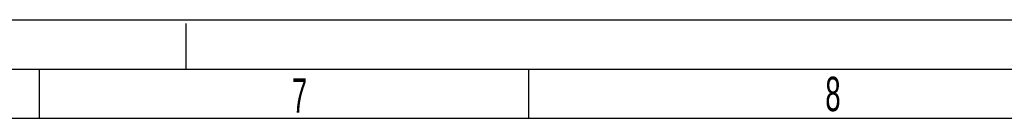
# Model space of a CAD drawing. Header units: millimetres. Extents: x 0 to 841, y 0 to 594.
# Tile 51 of 116: x 324 to 424, y 584 to 594. Entities that reach past the tile are written whole.
import ezdxf

# ---------------------------------------------------------------- set-up
doc = ezdxf.new("R2010")
doc.units = ezdxf.units.MM
doc.header["$LTSCALE"] = 46.255
doc.linetypes.add('DASHED', pattern=[0.2, 0.1, -0.1])
doc.layers.get('0').update_dxf_attribs({"linetype": 'CONTINUOUS'})
doc.styles.add('TEXTSTYLE_2', font='txt', dxfattribs={"width": 0.6})

msp = doc.modelspace()

# ---------------------------------------------------------------- linework, layer by layer
at = {"color": 7, "linetype": 'CONTINUOUS'}
for p, q in [((0, 594), (841, 594)), ((325.5, 589), (325.5, 584)), ((375.5, 589), (375.5, 584)), ((20, 584), (831, 584))]:
    msp.add_line(p, q, dxfattribs=at)
at = {"color": 7, "linetype": 'DASHED'}
msp.add_line((340.5, 589), (340.5, 594), dxfattribs=at)
at = {"color": 2, "linetype": 'CONTINUOUS'}
msp.add_line((15, 589), (836, 589), dxfattribs=at)

# ---------------------------------------------------------------- texts
at = {"color": 5, "linetype": 'CONTINUOUS', "char_height": 3.5, "width": 2.1, "attachment_point": 1, "line_spacing_factor": 0.9, "style": 'TEXTSTYLE_2'}
for s, insert in [('7', (351.3186, 588.0621)), ('8', (405.8105, 588.2177))]:
    msp.add_mtext(s, dxfattribs=dict(at, insert=insert))

doc.saveas('drawing.dxf')
